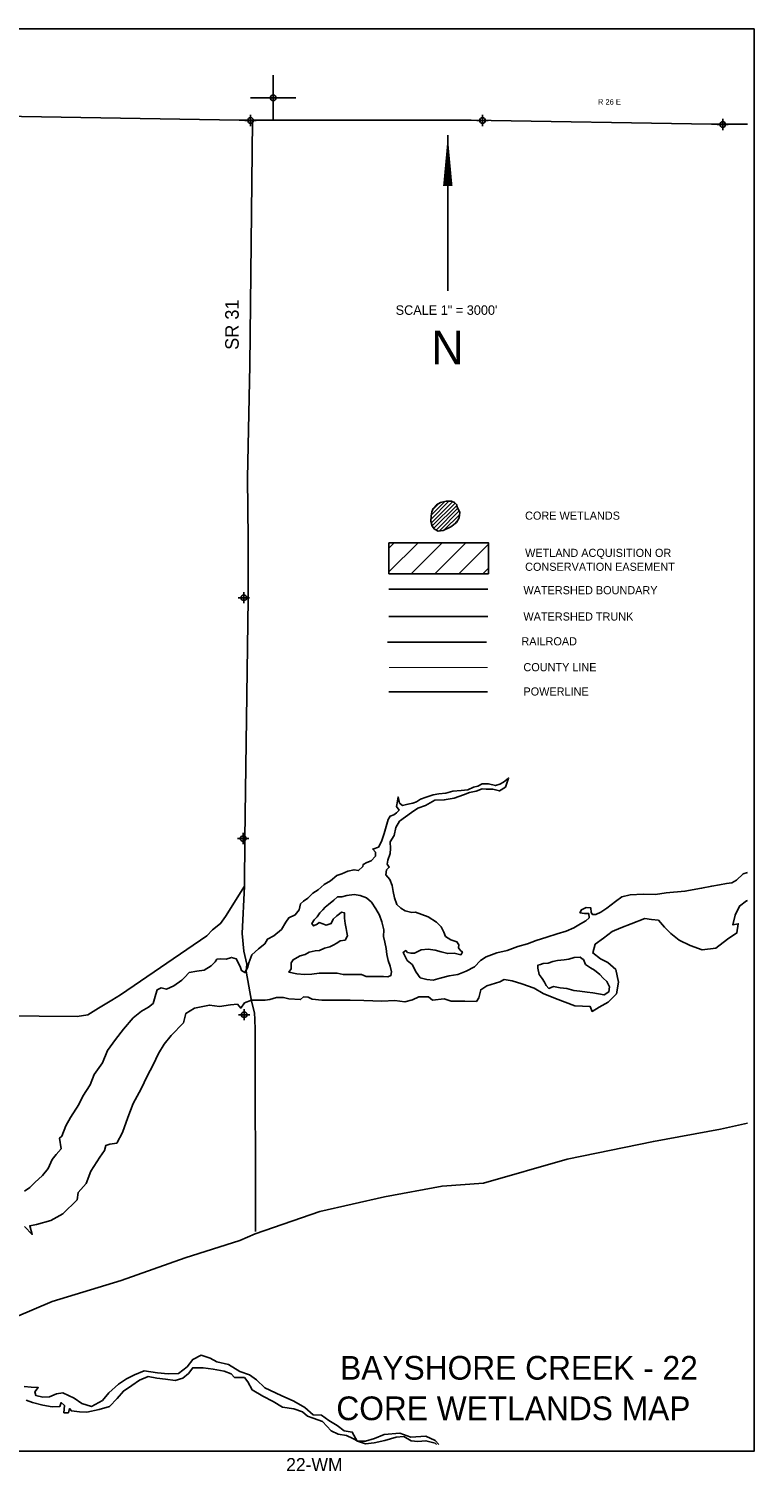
# Model space of a CAD drawing. Extents: x 214594 to 262594, y 787258 to 922597.
# Tile 4 of 5: x 246533 to 262594, y 856080 to 888022. Entities that reach past the tile are written whole.
import ezdxf
from ezdxf.enums import TextEntityAlignment as Align

# ---------------------------------------------------------------- set-up
doc = ezdxf.new("R2010")
doc.units = 0
doc.header["$LTSCALE"] = 800
doc.header["$PDMODE"] = 34
doc.header["$PDSIZE"] = 125
for name, pattern in [('DIVIDE', [0]), ('PHANTOM', [0]), ('STREAM', [0])]:
    doc.linetypes.add(name, pattern=pattern)
doc.layers.get('0').update_dxf_attribs({"linetype": 'CONTINUOUS'})
for name, color, linetype in [('BORDER', 1, 'CONTINUOUS'), ('COUNTY', 15, 'PHANTOM'), ('MAJROADS', 9, 'CONTINUOUS'), ('POWERLINES', 10, 'DIVIDE'), ('RR', 13, 'CONTINUOUS'), ('SEC', 2, 'CONTINUOUS'), ('TEXT', 7, 'CONTINUOUS'), ('TRUNKS', 5, 'STREAM'), ('TSHIPS', 7, 'CONTINUOUS'), ('WATER', 4, 'CONTINUOUS'), ('WETDBA', 11, 'CONTINUOUS'), ('WETFILL', 12, 'CONTINUOUS'), ('WSHEDS', 3, 'CONTINUOUS')]:
    doc.layers.add(name, color=color, linetype=linetype)

# ---------------------------------------------------------------- blocks, each defined once
blk = doc.blocks.new('TICK')
at = {"color": 0}
for points in [[(500, 0), (500, 1000)], [(0, 500), (1000, 500)]]:
    blk.add_lwpolyline(points, dxfattribs=at)
blk.add_point((500, 500), dxfattribs=at)
blk = doc.blocks.new('*X')
at = {"color": 0}
for p, q in [((255439, 877163), (255836, 877559)), ((255446, 877258), (255738, 877550)), ((255447, 877083), (255914, 877550)), ((255466, 877013), (255972, 877519)), ((255477, 877378), (255603, 877503)), ((255502, 876961), (256014, 877472)), ((255552, 876922), (256033, 877403)), ((255618, 876900), (256062, 877344)), ((255724, 876917), (256074, 877268)), ((255933, 877038), (256028, 877133)), ((248523, 787339), (249815, 788631)), ((248523, 788399), (248755, 788631)), ((249503, 787258), (250876, 788631)), ((250564, 787258), (251937, 788631)), ((251624, 787258), (252931, 788564)), ((252685, 787258), (252931, 787504))]:
    blk.add_line(p, q, dxfattribs=at)

msp = doc.modelspace()

# ---------------------------------------------------------------- linework, layer by layer
at = {"layer": 'BORDER', "color": 0}
msp.add_lwpolyline([(214594, 856522), (214594, 888022), (262594, 888022), (262594, 856522)], close=True, dxfattribs=at)
at = {"layer": 'COUNTY', "color": 0}
msp.add_lwpolyline([(262444, 885913), (261647, 885912), (256329, 886000), (251194, 886003), (245934, 886091), (240641, 886112), (235204, 886133), (229902, 886179), (224751, 886258), (219114, 886255), (214744, 886287)], dxfattribs=at)
at = {"layer": 'COUNTY', "color": 0, "const_width": 25}
msp.add_lwpolyline([(256692, 873878), (254507, 873877)], dxfattribs=at)
at = {"layer": 'MAJROADS', "color": 0}
for points in [[(251483, 885978), (251426, 880574), (251374, 878070), (251389, 876729), (251387, 875388), (251314, 870093), (251306, 869037), (251257, 867990), (251296, 867596), (251361, 867311), (251343, 867152), (251463, 866489), (251529, 866229), (251536, 866086), (251543, 865860), (251551, 861386)], [(245921, 866165), (247605, 866152), (247840, 866184), (248076, 866333), (248371, 866507), (248564, 866631), (250476, 867932), (250603, 868065), (250780, 868207), (250890, 868365), (251306, 869037)], [(241342, 856672), (241881, 856976), (243170, 857761), (244114, 858373), (245386, 859049), (246253, 859494), (247053, 859839), (248574, 860303), (249995, 860802), (251206, 861185), (251542, 861333), (252980, 861831), (254408, 862154), (255684, 862394), (256598, 862461), (258456, 862990), (260362, 863384), (261848, 863655), (262444, 863783)]]:
    msp.add_lwpolyline(points, dxfattribs=at)
at = {"layer": 'POWERLINES', "color": 0}
msp.add_lwpolyline([(256692, 873340), (254507, 873339)], dxfattribs=at)
at = {"layer": 'RR', "color": 0}
msp.add_lwpolyline([(254478, 874442), (256668, 874442)], dxfattribs=at)
at = {"layer": 'SEC', "color": 0}
for p in [(251444, 885994), (256579, 885991), (261897, 885903), (251294, 875424), (251281, 870088), (251302, 866189)]:
    msp.add_point(p, dxfattribs=at)
at = {"layer": 'TEXT', "color": 0}
msp.add_line((255810, 885666), (255810, 882216), dxfattribs=at)
msp.add_lwpolyline([(255810, 885666, 0, 210, 0), (255810, 884541, 210, 210, 0)], format="xyseb", dxfattribs=at)
at = {"layer": 'TRUNKS', "color": 0}
msp.add_lwpolyline([(254504, 875010), (256698, 875010)], dxfattribs=at)
at = {"layer": 'WATER', "color": 0}
for points in [[(246436, 862280), (246554, 862363), (246664, 862471), (246832, 862629), (246959, 862779), (247052, 862979), (247137, 863096), (247247, 863221), (247215, 863455), (247265, 863497), (247351, 863731), (247452, 863914), (247638, 864198), (247732, 864381), (247892, 864632), (247978, 864866), (248164, 865124), (248274, 865399), (248452, 865641), (248629, 865866), (248840, 866116), (249025, 866265), (249185, 866357), (249286, 866440), (249346, 866640), (249372, 866741), (249464, 866782), (249581, 866756), (249741, 866830), (249918, 866955), (249977, 867013), (250086, 867121), (250254, 867153), (250413, 867177), (250573, 867269), (250657, 867360), (250699, 867418), (250767, 867426), (250900, 867417), (251018, 867458), (251127, 867424), (251209, 867256), (251242, 867164), (251317, 867121), (251377, 867230), (251402, 867338), (251471, 867514), (251622, 867647), (251757, 867755), (251816, 867863), (251959, 867938), (252127, 868079), (252221, 868237), (252288, 868337), (252431, 868404), (252516, 868512), (252550, 868646), (252617, 868704), (252710, 868770), (252819, 868878), (252937, 868953), (253072, 869069), (253215, 869152), (253350, 869268), (253467, 869309), (253593, 869367), (253736, 869400), (253836, 869382), (253929, 869474), (253937, 869516), (254021, 869557), (254114, 869598), (254207, 869698), (254207, 869790), (254149, 869858), (254275, 869899), (254343, 870024), (254403, 870199), (254445, 870358), (254488, 870509), (254531, 870584), (254615, 870617), (254674, 870658), (254733, 870716), (254674, 870800), (254700, 870918), (254709, 871010), (254742, 870875), (254809, 870825), (254926, 870849), (255035, 870873), (255119, 870906), (255203, 870964), (255329, 871006), (255488, 871055), (255614, 871079), (255765, 871095), (255924, 871136), (256109, 871151), (256251, 871167), (256377, 871225), (256478, 871249), (256570, 871299), (256713, 871298), (256863, 871263), (256964, 871296), (257040, 871338), (257157, 871429), (257089, 871228), (256955, 871146), (256804, 871180), (256662, 871181), (256570, 871190), (256435, 871141), (256293, 871108), (256158, 871059), (255949, 870985), (255731, 870944), (255521, 870937), (255319, 870821), (255143, 870764), (255009, 870664), (254874, 870573), (254739, 870473), (254663, 870332), (254620, 870156), (254535, 870014), (254543, 869872), (254534, 869755), (254482, 869613), (254465, 869521), (254515, 869453), (254456, 869395), (254438, 869286), (254530, 869185), (254579, 869051), (254603, 868917), (254628, 868774), (254685, 868631), (254768, 868547), (254869, 868488), (255011, 868453), (255094, 868461), (255379, 868359), (255562, 868240), (255662, 868131), (255720, 868013), (255761, 867921), (255878, 867845), (256011, 867802), (256053, 867735), (256044, 867668), (256085, 867617), (256135, 867575), (256102, 867517), (255951, 867551), (255809, 867544), (255666, 867578), (255533, 867621), (255374, 867639), (255223, 867623), (255147, 867590), (255072, 867549), (254996, 867549), (254921, 867566), (254879, 867609), (254821, 867567), (254912, 867391), (255020, 867298), (255111, 867130), (255202, 867003), (255344, 866969), (255486, 866951), (255638, 867001), (255839, 867049), (256032, 867082), (256216, 867156), (256401, 867247), (256536, 867388), (256662, 867471), (256897, 867562), (257124, 867610), (257359, 867701), (257577, 867758), (257770, 867832), (258005, 867906), (258232, 867980), (258433, 868037), (258601, 868112), (258752, 868203), (258870, 868269), (258937, 868335), (258930, 868428), (258838, 868428), (258737, 868446), (258771, 868512), (258872, 868562), (258981, 868553), (258988, 868452), (259013, 868410), (259089, 868410), (259198, 868459), (259332, 868551), (259526, 868692), (259661, 868800), (259845, 868840), (260138, 868855), (260406, 868853), (260649, 868885), (261060, 868924), (261429, 868989), (261655, 869038), (261823, 869062), (261982, 869094), (262100, 869110), (262201, 869168), (262352, 869309), (262444, 869337)], [(246435, 861499), (246610, 861322), (246553, 861515), (246704, 861539), (247022, 861629), (247283, 861779), (247603, 862087), (247629, 862254), (247806, 862454), (247908, 862721), (248102, 863030), (248212, 863180), (248237, 863289), (248330, 863322), (248480, 863346), (248607, 863580), (248726, 863914), (248845, 864223), (249023, 864549), (249150, 864825), (249286, 865075), (249404, 865326), (249531, 865534), (249683, 865726), (249961, 866009), (250012, 866218), (250205, 866334), (250532, 866400), (250758, 866373), (251001, 866405), (251152, 866421), (251227, 866337), (251311, 866454), (251462, 866512), (251596, 866511), (251764, 866510), (251873, 866526), (252015, 866567), (252174, 866566), (252291, 866540), (252551, 866522), (252618, 866581), (252719, 866580), (252810, 866529), (253020, 866511), (253237, 866510), (253430, 866509), (253648, 866508), (253949, 866506), (254351, 866487), (254636, 866502), (254862, 866476), (255029, 866517), (255172, 866583), (255381, 866582), (255473, 866514), (255733, 866538), (255883, 866487), (256185, 866485), (256444, 866484), (256495, 866559), (256538, 866743), (256672, 866826), (256966, 866916), (257058, 866966), (257234, 866940), (257451, 866872), (257719, 866778), (257919, 866660), (258195, 866550), (258412, 866465), (258621, 866388), (258964, 866369), (259005, 866260), (259165, 866352), (259358, 866468), (259543, 866651), (259587, 866910), (259530, 867187), (259355, 867347), (259188, 867423), (259021, 867558), (259072, 867750), (259257, 867883), (259451, 868033), (259644, 868116), (259870, 868198), (260172, 868322), (260323, 868296), (260473, 868279), (260607, 868127), (260748, 867984), (260932, 867841), (261174, 867722), (261441, 867628), (261743, 867660), (262003, 867860), (262214, 868001), (262240, 868202), (262122, 868177), (262174, 868395), (262267, 868595), (262427, 868712), (262444, 868719)], [(255611, 856672), (255528, 856759), (255327, 856852), (254992, 856829), (254750, 856922), (254398, 856891), (254188, 856800), (253987, 856742), (253803, 856744), (253695, 856945), (253519, 856971), (253361, 857089), (253177, 857199), (253011, 857317), (252826, 857327), (252643, 857487), (252401, 857631), (252117, 857758), (251758, 857927), (251575, 858104), (251416, 858214), (251207, 858290), (250957, 858442), (250698, 858502), (250547, 858579), (250347, 858647), (250162, 858556), (250036, 858389), (249850, 858239), (249616, 858232), (249382, 858259), (249089, 858302), (248871, 858211), (248694, 858128), (248518, 858004), (248307, 857812), (248164, 857646), (247921, 857513), (247703, 857581), (247536, 857699), (247286, 857818), (247143, 857794), (246992, 857728), (246842, 857720), (246691, 857754), (246666, 857838), (246742, 857930), (246583, 857939), (246433, 857957)], [(246473, 857655), (246615, 857604), (246841, 857544), (247050, 857501), (247217, 857509), (247251, 857600), (247326, 857533), (247309, 857374), (247409, 857374), (247435, 857465), (247476, 857415), (247652, 857397), (247819, 857388), (248088, 857445), (248322, 857511), (248491, 857686), (248626, 857852), (248811, 857977), (248987, 858093), (249172, 858176), (249364, 858141), (249557, 858115), (249774, 858089), (249942, 858138), (250068, 858246), (250161, 858371), (250395, 858370), (250613, 858335), (250856, 858292), (251014, 858233), (251089, 858157), (251307, 858156), (251382, 858055), (251481, 857878), (251715, 857743), (251940, 857625), (252149, 857498), (252400, 857463), (252592, 857395), (252701, 857294), (252826, 857251), (253035, 857183), (253226, 856973), (253385, 856897), (253569, 856870), (253711, 856803), (253836, 856735), (253987, 856684), (254179, 856708), (254414, 856757), (254666, 856831), (254833, 856847), (255000, 856754), (255143, 856736), (255327, 856752), (255528, 856700), (255558, 856672)]]:
    msp.add_lwpolyline(points, dxfattribs=at)
for points in [[(253366, 868796), (253290, 868722), (253172, 868630), (253096, 868572), (253046, 868514), (252978, 868447), (252919, 868356), (252851, 868289), (252801, 868206), (252834, 868155), (252918, 868196), (252960, 868230), (253043, 868204), (253119, 868170), (253228, 868211), (253270, 868303), (253355, 868378), (253413, 868419), (253456, 868461), (253523, 868444), (253522, 868326), (253538, 868209), (253562, 868100), (253578, 868008), (253586, 867932), (253535, 867840), (253426, 867824), (253350, 867775), (253275, 867725), (253199, 867692), (253082, 867659), (252972, 867610), (252872, 867602), (252738, 867570), (252653, 867520), (252544, 867496), (252477, 867454), (252385, 867404), (252342, 867338), (252342, 867246), (252341, 867204), (252291, 867129), (252466, 867094), (252634, 867076), (252801, 867083), (252961, 867107), (253162, 867106), (253363, 867105), (253496, 867079), (253656, 867077), (253823, 867076), (253898, 867076), (253999, 867033), (254107, 867032), (254241, 867032), (254384, 867031), (254484, 867030), (254552, 867055), (254560, 867138), (254536, 867264), (254487, 867390), (254463, 867524), (254447, 867658), (254414, 867793), (254390, 867918), (254391, 868069), (254350, 868245), (254301, 868396), (254218, 868531), (254119, 868682), (254011, 868775), (253869, 868826), (253735, 868853), (253575, 868829), (253466, 868796)], [(258817, 867410), (258784, 867427), (258742, 867461), (258608, 867454), (258491, 867421), (258390, 867405), (258239, 867389), (258138, 867365), (258029, 867332), (257920, 867325), (257862, 867300), (257803, 867283), (257802, 867216), (257835, 867082), (257901, 866990), (257951, 866906), (257992, 866838), (258051, 866771), (258151, 866812), (258302, 866786), (258444, 866768), (258603, 866725), (258737, 866708), (258896, 866690), (259021, 866672), (259147, 866654), (259272, 866628), (259373, 866695), (259391, 866804), (259333, 866921), (259250, 866997), (259175, 867081), (259058, 867174), (258967, 867225), (258858, 867301)]]:
    msp.add_lwpolyline(points, close=True, dxfattribs=at)
at = {"layer": 'WETDBA', "color": 0}
for points in [[(255892, 877560), (255775, 877559), (255651, 877529), (255557, 877478), (255487, 877401), (255455, 877325), (255443, 877238), (255437, 877120), (255467, 877011), (255514, 876943), (255594, 876897), (255708, 876909), (255876, 876995), (256001, 877089), (256065, 877194), (256079, 877307), (256046, 877378), (256019, 877430), (256012, 877483), (255962, 877529)], [(254506, 876640), (254506, 875953), (256710, 875953), (256710, 876640)]]:
    msp.add_lwpolyline(points, close=True, dxfattribs=at)
at = {"layer": 'WSHEDS', "color": 0}
msp.add_lwpolyline([(254504, 875610), (256698, 875610)], dxfattribs=at)

# ---------------------------------------------------------------- block references
at = {"layer": 'TSHIPS', "color": 0}
msp.add_blockref('TICK', (251444, 885994), dxfattribs=at)
at = {"layer": 'WETDBA', "color": 0, "xscale": 0.5, "yscale": 0.5, "zscale": 0.5}
msp.add_blockref('*X', (130244, 482324), dxfattribs=at)
at = {"layer": 'WETDBA', "color": 0}
msp.add_blockref('*X', (0, 0), dxfattribs=at)
at = {"layer": 'WETFILL', "color": 0}
msp.add_blockref('*X', (0, 0), dxfattribs=at)
msp.add_blockref('*X', (0, 0), dxfattribs=at)
msp.add_blockref('*X', (0, 0), dxfattribs=at)
msp.add_blockref('*X', (0, 0), dxfattribs=at)
msp.add_blockref('*X', (0, 0), dxfattribs=at)

# ---------------------------------------------------------------- texts
at = {"layer": 'POWERLINES', "color": 0}
msp.add_text('POWERLINE', height=180, dxfattribs=at).set_placement((257485, 873257))
at = {"layer": 'TEXT', "color": 0}
for s, height, p in [('R 26 E', 120, (259136, 886344)), ('WATERSHED BOUNDARY', 180, (257485, 875500)), ('WATERSHED TRUNK', 180, (257485, 874917)), ('RAILROAD', 180, (257440, 874368)), ('COUNTY LINE', 180, (257485, 873795))]:
    msp.add_text(s, height=height, dxfattribs=at).set_placement(p)
msp.add_text('SR 31', height=300, rotation=90, dxfattribs=at).set_placement((251181, 880913))
for s, height, p in [('SCALE 1" = 3000\'', 210, (255782, 881688)), ('N', 750, (255803, 880591)), ('BAYSHORE CREEK - 22', 525, (257386, 858106)), (' CORE WETLANDS MAP', 525, (257165, 857209)), ('22-WM', 290, (252856, 856080))]:
    msp.add_text(s, height=height, dxfattribs=at).set_placement(p, align=Align.CENTER)
at = {"layer": 'WETDBA', "color": 0}
for s, p in [('CORE WETLANDS', (257522, 877151)), ('WETLAND ACQUISITION OR', (257522, 876327)), ('CONSERVATION EASEMENT', (257522, 876019))]:
    msp.add_text(s, height=180, dxfattribs=at).set_placement(p)

doc.saveas('drawing.dxf')
